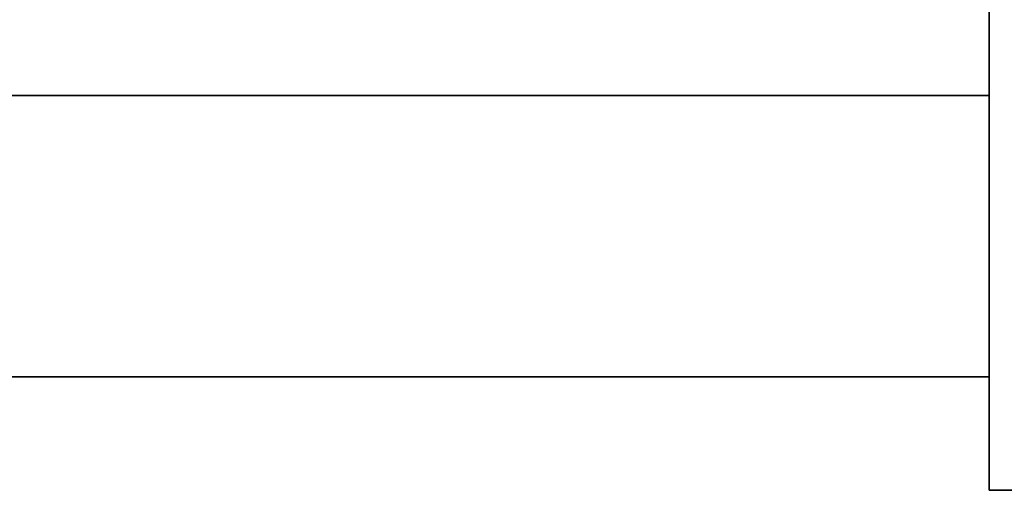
# Model space of a CAD drawing. Header units: millimetres. Extents: x 17747 to 112039, y -74980 to 446921.
# Tile 50 of 256: x 46220 to 46309, y -74456 to -74414. Entities that reach past the tile are written whole.
import ezdxf

# ---------------------------------------------------------------- set-up
doc = ezdxf.new("R2010")
doc.units = ezdxf.units.MM
doc.layers.add('UT_ZAŘÍZENÍ - OT', color=3, linetype='Continuous', lineweight=35)

msp = doc.modelspace()

# ---------------------------------------------------------------- linework, layer by layer
at = {"layer": 'UT_ZAŘÍZENÍ - OT', "linetype": 'Continuous'}
for p, q in [((46307.878, -72636.11), (46307.878, -74456.11)), ((46307.878, -74420.382), (46307.878, -74415.11)), ((46307.878, -74415.11), (46307.878, -74420.382)), ((46307.878, -74420.382), (46307.878, -74415.11)), ((46307.878, -74415.11), (46307.878, -74420.382)), ((46307.878, -74420.382), (46307.878, -74415.11)), ((46307.878, -74415.11), (46307.878, -74420.382)), ((46307.878, -74420.382), (46307.878, -74415.11)), ((46307.878, -74415.11), (46307.878, -74420.382)), ((46307.878, -74420.382), (46307.878, -74415.11)), ((46307.878, -74415.11), (46307.878, -74420.382)), ((46307.878, -74420.382), (46307.878, -74415.11)), ((46307.878, -74415.11), (46307.878, -74420.382)), ((46307.878, -74420.382), (46307.878, -74415.11)), ((46307.878, -74415.11), (46307.878, -74420.382)), ((46307.878, -74420.382), (46307.878, -74415.11)), ((46307.878, -74415.11), (46307.878, -74420.382)), ((46307.878, -74420.382), (46307.878, -74415.11)), ((46307.878, -74415.11), (46307.878, -74420.382)), ((46307.878, -74420.382), (46307.878, -74415.11)), ((46307.878, -74415.11), (46307.878, -74420.382)), ((46307.878, -74420.382), (46307.878, -74415.11)), ((46307.878, -74415.11), (46307.878, -74420.382)), ((46307.878, -74420.382), (46307.878, -74415.11)), ((46307.878, -74415.11), (46307.878, -74420.382)), ((46307.878, -74420.382), (46307.878, -74415.11)), ((46307.878, -74415.11), (46307.878, -74420.382)), ((46307.878, -74420.382), (46307.878, -74415.11)), ((46307.878, -74415.11), (46307.878, -74420.382)), ((46307.878, -74420.382), (46307.878, -74415.11)), ((46307.878, -74415.11), (46307.878, -74420.382)), ((46307.878, -74420.382), (46307.878, -74415.11)), ((46307.878, -74415.11), (46307.878, -74420.382)), ((46307.878, -74420.382), (46307.878, -74415.11)), ((46307.878, -74415.11), (46307.878, -74420.382)), ((45807.878, -74420.382), (46307.878, -74420.382)), ((45807.878, -74420.382), (46307.878, -74420.382)), ((45807.878, -74420.382), (46307.878, -74420.382)), ((45807.878, -74420.382), (46307.878, -74420.382)), ((45807.878, -74420.382), (46307.878, -74420.382)), ((45807.878, -74420.382), (46307.878, -74420.382)), ((45807.878, -74420.382), (46307.878, -74420.382)), ((45807.878, -74420.382), (46307.878, -74420.382)), ((45807.878, -74420.382), (46307.878, -74420.382)), ((45807.878, -74420.382), (46307.878, -74420.382)), ((45807.878, -74420.382), (46307.878, -74420.382)), ((45807.878, -74420.382), (46307.878, -74420.382)), ((45807.878, -74420.382), (46307.878, -74420.382)), ((45807.878, -74420.382), (46307.878, -74420.382)), ((45807.878, -74420.382), (46307.878, -74420.382)), ((45807.878, -74420.382), (46307.878, -74420.382)), ((45807.878, -74420.382), (46307.878, -74420.382)), ((45807.878, -74420.382), (46307.878, -74420.382)), ((45807.878, -74420.382), (46307.878, -74420.382)), ((45807.878, -74420.382), (46307.878, -74420.382)), ((45807.878, -74420.382), (46307.878, -74420.382)), ((45807.878, -74420.382), (46307.878, -74420.382)), ((45807.878, -74420.382), (46307.878, -74420.382)), ((45807.878, -74420.382), (46307.878, -74420.382)), ((45807.878, -74420.382), (46307.878, -74420.382)), ((45807.878, -74420.382), (46307.878, -74420.382)), ((45807.878, -74420.382), (46307.878, -74420.382)), ((45807.878, -74420.382), (46307.878, -74420.382)), ((45807.878, -74420.382), (46307.878, -74420.382)), ((45807.878, -74420.382), (46307.878, -74420.382)), ((45807.878, -74420.382), (46307.878, -74420.382)), ((45807.878, -74420.382), (46307.878, -74420.382)), ((45807.878, -74420.382), (46307.878, -74420.382)), ((45807.878, -74420.382), (46307.878, -74420.382)), ((46307.878, -74433.11), (46307.878, -74420.382)), ((46307.878, -74420.382), (46307.878, -74433.11)), ((46307.878, -74433.11), (46307.878, -74420.382)), ((46307.878, -74420.382), (46307.878, -74433.11)), ((46307.878, -74433.11), (46307.878, -74420.382)), ((46307.878, -74420.382), (46307.878, -74433.11)), ((46307.878, -74433.11), (46307.878, -74420.382)), ((46307.878, -74420.382), (46307.878, -74433.11)), ((46307.878, -74433.11), (46307.878, -74420.382)), ((46307.878, -74420.382), (46307.878, -74433.11)), ((46307.878, -74433.11), (46307.878, -74420.382)), ((46307.878, -74420.382), (46307.878, -74433.11)), ((46307.878, -74433.11), (46307.878, -74420.382)), ((46307.878, -74420.382), (46307.878, -74433.11)), ((46307.878, -74433.11), (46307.878, -74420.382)), ((46307.878, -74420.382), (46307.878, -74433.11)), ((46307.878, -74433.11), (46307.878, -74420.382)), ((46307.878, -74420.382), (46307.878, -74433.11)), ((46307.878, -74433.11), (46307.878, -74420.382)), ((46307.878, -74420.382), (46307.878, -74433.11)), ((46307.878, -74433.11), (46307.878, -74420.382)), ((46307.878, -74420.382), (46307.878, -74433.11)), ((46307.878, -74433.11), (46307.878, -74420.382)), ((46307.878, -74420.382), (46307.878, -74433.11)), ((46307.878, -74433.11), (46307.878, -74420.382)), ((46307.878, -74420.382), (46307.878, -74433.11)), ((46307.878, -74433.11), (46307.878, -74420.382)), ((46307.878, -74420.382), (46307.878, -74433.11)), ((46307.878, -74433.11), (46307.878, -74420.382)), ((46307.878, -74420.382), (46307.878, -74433.11)), ((46307.878, -74433.11), (46307.878, -74420.382)), ((46307.878, -74420.382), (46307.878, -74433.11)), ((46307.878, -74433.11), (46307.878, -74420.382)), ((46307.878, -74420.382), (46307.878, -74433.11)), ((46307.878, -74433.11), (46307.878, -74445.838)), ((46307.878, -74445.838), (46307.878, -74433.11)), ((46307.878, -74433.11), (46307.878, -74445.838)), ((46307.878, -74445.838), (46307.878, -74433.11)), ((46307.878, -74433.11), (46307.878, -74445.838)), ((46307.878, -74445.838), (46307.878, -74433.11)), ((46307.878, -74433.11), (46307.878, -74445.838)), ((46307.878, -74445.838), (46307.878, -74433.11)), ((46307.878, -74433.11), (46307.878, -74445.838)), ((46307.878, -74445.838), (46307.878, -74433.11)), ((46307.878, -74433.11), (46307.878, -74445.838)), ((46307.878, -74445.838), (46307.878, -74433.11)), ((46307.878, -74433.11), (46307.878, -74445.838)), ((46307.878, -74445.838), (46307.878, -74433.11)), ((46307.878, -74433.11), (46307.878, -74445.838)), ((46307.878, -74445.838), (46307.878, -74433.11)), ((46307.878, -74433.11), (46307.878, -74445.838)), ((46307.878, -74445.838), (46307.878, -74433.11)), ((46307.878, -74433.11), (46307.878, -74445.838)), ((46307.878, -74445.838), (46307.878, -74433.11)), ((46307.878, -74433.11), (46307.878, -74445.838)), ((46307.878, -74445.838), (46307.878, -74433.11)), ((46307.878, -74433.11), (46307.878, -74445.838)), ((46307.878, -74445.838), (46307.878, -74433.11)), ((46307.878, -74433.11), (46307.878, -74445.838)), ((46307.878, -74445.838), (46307.878, -74433.11)), ((46307.878, -74433.11), (46307.878, -74445.838)), ((46307.878, -74445.838), (46307.878, -74433.11)), ((46307.878, -74433.11), (46307.878, -74445.838)), ((46307.878, -74445.838), (46307.878, -74433.11)), ((46307.878, -74433.11), (46307.878, -74445.838)), ((46307.878, -74445.838), (46307.878, -74433.11)), ((46307.878, -74433.11), (46307.878, -74445.838)), ((46307.878, -74445.838), (46307.878, -74433.11)), ((45807.878, -74445.838), (46307.878, -74445.838)), ((45807.878, -74445.838), (46307.878, -74445.838)), ((45807.878, -74445.838), (46307.878, -74445.838)), ((45807.878, -74445.838), (46307.878, -74445.838)), ((45807.878, -74445.838), (46307.878, -74445.838)), ((45807.878, -74445.838), (46307.878, -74445.838)), ((45807.878, -74445.838), (46307.878, -74445.838)), ((45807.878, -74445.838), (46307.878, -74445.838)), ((45807.878, -74445.838), (46307.878, -74445.838)), ((45807.878, -74445.838), (46307.878, -74445.838)), ((45807.878, -74445.838), (46307.878, -74445.838)), ((45807.878, -74445.838), (46307.878, -74445.838)), ((45807.878, -74445.838), (46307.878, -74445.838)), ((45807.878, -74445.838), (46307.878, -74445.838)), ((45807.878, -74445.838), (46307.878, -74445.838)), ((45807.878, -74445.838), (46307.878, -74445.838)), ((45807.878, -74445.838), (46307.878, -74445.838)), ((45807.878, -74445.838), (46307.878, -74445.838)), ((45807.878, -74445.838), (46307.878, -74445.838)), ((45807.878, -74445.838), (46307.878, -74445.838)), ((45807.878, -74445.838), (46307.878, -74445.838)), ((45807.878, -74445.838), (46307.878, -74445.838)), ((45807.878, -74445.838), (46307.878, -74445.838)), ((45807.878, -74445.838), (46307.878, -74445.838)), ((45807.878, -74445.838), (46307.878, -74445.838)), ((45807.878, -74445.838), (46307.878, -74445.838)), ((45807.878, -74445.838), (46307.878, -74445.838)), ((45807.878, -74445.838), (46307.878, -74445.838)), ((45807.878, -74445.838), (46307.878, -74445.838)), ((45807.878, -74445.838), (46307.878, -74445.838)), ((45807.878, -74445.838), (46307.878, -74445.838)), ((45807.878, -74445.838), (46307.878, -74445.838)), ((45807.878, -74445.838), (46307.878, -74445.838)), ((45807.878, -74445.838), (46307.878, -74445.838)), ((46307.878, -74445.838), (46307.878, -74451.11)), ((46307.878, -74451.11), (46307.878, -74445.838)), ((46307.878, -74445.838), (46307.878, -74451.11)), ((46307.878, -74451.11), (46307.878, -74445.838)), ((46307.878, -74445.838), (46307.878, -74451.11)), ((46307.878, -74451.11), (46307.878, -74445.838)), ((46307.878, -74445.838), (46307.878, -74451.11)), ((46307.878, -74451.11), (46307.878, -74445.838)), ((46307.878, -74445.838), (46307.878, -74451.11)), ((46307.878, -74451.11), (46307.878, -74445.838)), ((46307.878, -74445.838), (46307.878, -74451.11)), ((46307.878, -74451.11), (46307.878, -74445.838)), ((46307.878, -74445.838), (46307.878, -74451.11)), ((46307.878, -74451.11), (46307.878, -74445.838)), ((46307.878, -74445.838), (46307.878, -74451.11)), ((46307.878, -74451.11), (46307.878, -74445.838)), ((46307.878, -74445.838), (46307.878, -74451.11)), ((46307.878, -74451.11), (46307.878, -74445.838)), ((46307.878, -74445.838), (46307.878, -74451.11)), ((46307.878, -74451.11), (46307.878, -74445.838)), ((46307.878, -74445.838), (46307.878, -74451.11)), ((46307.878, -74451.11), (46307.878, -74445.838)), ((46307.878, -74445.838), (46307.878, -74451.11)), ((46307.878, -74451.11), (46307.878, -74445.838)), ((46307.878, -74445.838), (46307.878, -74451.11)), ((46307.878, -74451.11), (46307.878, -74445.838)), ((46307.878, -74445.838), (46307.878, -74451.11)), ((46307.878, -74451.11), (46307.878, -74445.838)), ((46307.878, -74445.838), (46307.878, -74451.11)), ((46307.878, -74451.11), (46307.878, -74445.838)), ((46307.878, -74445.838), (46307.878, -74451.11)), ((46307.878, -74451.11), (46307.878, -74445.838)), ((46307.878, -74445.838), (46307.878, -74451.11)), ((46307.878, -74451.11), (46307.878, -74445.838)), ((46307.878, -74456.11), (46307.878, -74456.11)), ((46307.878, -74456.11), (46357.878, -74456.11))]:
    msp.add_line(p, q, dxfattribs=at)

doc.saveas('drawing.dxf')
